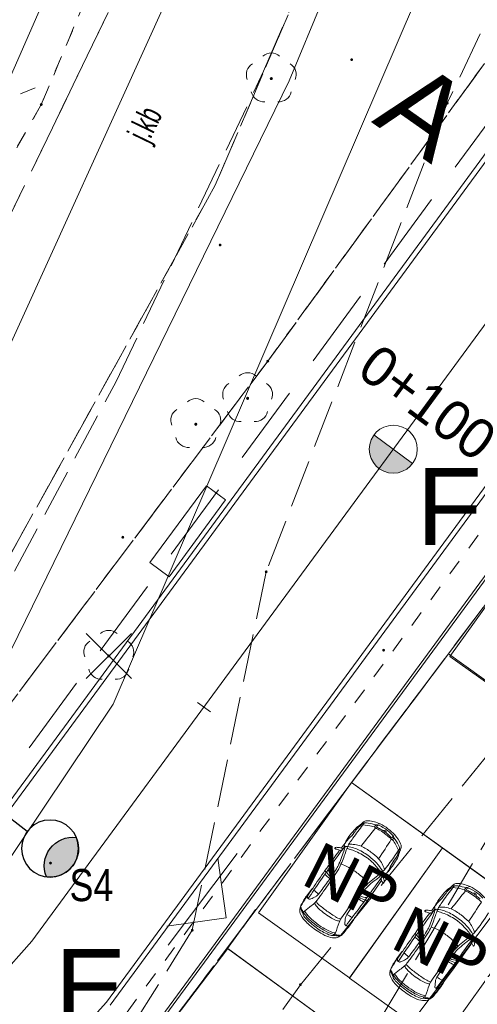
# Model space of a CAD drawing. Header units: metres. Extents: x 6541766 to 6542178, y 5894743 to 5895314.
# Tile 28 of 77: x 6541917 to 6541932, y 5895183 to 5895214. Entities that reach past the tile are written whole.
import ezdxf

# ---------------------------------------------------------------- set-up
doc = ezdxf.new("R2010")
doc.units = ezdxf.units.M
for name, pattern in [('0.5_0.5', [1, 0.5, -0.5]), ('1.0_0.5', [1.5, 1, -0.5]), ('1.5_0.5', [2, 1.5, -0.5]), ('DASHED', [0.75, 0.5, -0.25]), ('egkk-500', [2, 1.5, -0.5]), ('egug-500', [1, 0.5, -0.5])]:
    doc.linetypes.add(name, pattern=pattern)
for name, color, linetype in [('217-kontur klasyfikacyjny', 7, 'Continuous'), ('218-kontur użytku gruntowego', 7, 'Continuous'), ('219-działka ewidencyjna', 7, 'Continuous'), ('_dr_krawężnik wystający 15x30', 214, 'Continuous'), ('_rozbiórki', 1, 'Continuous'), ('C-DROGI-SYTUACJA-ETYKIETY', 7, 'Continuous'), ('jezdnia', 7, 'Continuous'), ('jezdnia-Atr17', 7, 'Continuous'), ('ogrodzenie trwałe', 7, 'Continuous'), ('przewód elektroenergetyczny podziemny', 7, 'Continuous'), ('przewód gazowy', 7, 'Continuous'), ('trawnik', 7, 'Continuous')]:
    doc.layers.add(name, color=color, linetype=linetype)
for name, color, linetype, lineweight in [('_dr opis', 7, 'Continuous', 25), ('_dr_obrzeże 8x30', 210, 'Continuous', 30), ('_dr_ścieki kd', 36, 'Continuous', 30), ('A-DODATKOWE', 7, 'Continuous', 5), ('A-OPIS', 4, 'Continuous', 20), ('A-OZNACZENIA', 7, 'Continuous', 15), ('A-PZT', 4, 'Continuous', 9), ('IE - Kable projektowane', 1, 'DASHED', 20), ('IE - podklad', 8, 'Continuous', 9), ('IE - rury ochronne', 5, 'Continuous', 9), ('IE - SŁUP', 1, 'Continuous', 30), ('IE - SŁUP 150W', 1, 'Continuous', 30)]:
    doc.layers.add(name, color=color, linetype=linetype, lineweight=lineweight)
doc.layers.add('A-ZIELŃ - PROJ -B', color=7, linetype='Continuous', lineweight=13, true_color=0x91c200)
doc.styles.add('ARIAL', font='arial.ttf')
doc.styles.add('MtXpl_Arial27', font='arial.ttf', dxfattribs={"height": 0.2})
doc.styles.add('MtXpl_Arial57', font='arial.ttf', dxfattribs={"height": 0.2})
doc.styles.add('MtXpl_Arial58', font='arial.ttf', dxfattribs={"height": 0.2})
doc.styles.add('MtXpl_Arial64', font='arial.ttf', dxfattribs={"height": 0.2})
doc.styles.add('MtXpl_Arial69', font='arial.ttf', dxfattribs={"height": 0.2})
doc.linetypes.add('902-500', pattern='A,3.75,0,[1,ksztalty.shx,S=0.5,R=0,X=0,Y=0],3.75', length=7.5)

# ---------------------------------------------------------------- blocks, each defined once
blk = doc.blocks.new('blok - sanitarne pzt chelmza ng')
at = {"layer": '_dr_ścieki kd', "linetype": '0.5_0.5', "lineweight": 9}
blk.add_line((6542419.067, 5895180.69), (6542445.412, 5895216.467), dxfattribs=at)
at = {"layer": '_rozbiórki', "lineweight": 9}
for p, q in [((6542419.563, 5895194.937), (6542420.977, 5895193.523)), ((6542420.977, 5895194.937), (6542419.563, 5895193.523))]:
    blk.add_line(p, q, dxfattribs=at)
at = {"layer": 'przewód elektroenergetyczny podziemny', "color": 1, "linetype": 'Continuous', "lineweight": 9}
for p, q in [((6542416.82, 5895211.5), (6542427.03, 5895234.57)), ((6542420.41, 5895192.72), (6542434.77, 5895226.14)), ((6542389.2, 5895146.27), (6542420.41, 5895192.72))]:
    blk.add_line(p, q, dxfattribs=at)
at = {"layer": 'przewód gazowy', "color": 52, "linetype": 'Continuous', "lineweight": 9}
blk.add_line((6542416.86, 5895203.24), (6542423.46, 5895217.78), dxfattribs=at)
blk = doc.blocks.new('blok - podklad szary rfqfqw')
at = {"linetype": 'ByBlock', "lineweight": 9}
blk.add_hatch(color=8, dxfattribs=at).paths.add_polyline_path([(6541928.558, 5895201.135, 0.414214), (6541928.719, 5895200.086, 0.414214), (6541929.767, 5895200.247)])
at = {"color": 8, "lineweight": 9}
for p, q in [((6541939.923, 5895215.343), (6541917.87, 5895185.315)), ((6541917.87, 5895185.315), (6541901.708, 5895167.359))]:
    blk.add_line(p, q, dxfattribs=at)
at = {"color": 8, "linetype": 'Continuous', "lineweight": 9}
blk.add_line((6541917.512, 5895211.79), (6541917.972, 5895211.983), dxfattribs=at)
at = {"color": 8, "linetype": 'ByBlock', "lineweight": 9}
for p, q in [((6541929.767, 5895200.247), (6541928.558, 5895201.135)), ((6541923.445, 5895192.483), (6541923.042, 5895192.779)), ((6541928.213, 5895188.957), (6541928.43, 5895188.926)), ((6541928.43, 5895188.926), (6541928.573, 5895188.89)), ((6541931.028, 5895186.995), (6541931.244, 5895186.963)), ((6541931.244, 5895186.963), (6541931.388, 5895186.927))]:
    blk.add_line(p, q, dxfattribs=at)
blk.add_circle((6541929.162, 5895200.691), 0.75, dxfattribs=at)
at = {"color": 8, "linetype": 'Continuous', "lineweight": 9}
for centre, start, end in [((6541925.35, 5895212.67), 49.272, 130.728), ((6541924.97, 5895212.394), 121.308, 202.548), ((6541925.73, 5895212.394), 337.452, 58.692), ((6541925.115, 5895211.946), 193.221, 274.871), ((6541925.585, 5895211.946), 265.129, 346.779), ((6541924.61, 5895202.68), 49.272, 130.728), ((6541924.23, 5895202.404), 121.308, 202.548), ((6541924.99, 5895202.404), 337.452, 58.692), ((6541922.99, 5895201.87), 49.272, 130.728), ((6541922.61, 5895201.594), 121.308, 202.548), ((6541923.37, 5895201.594), 337.452, 58.692), ((6541924.375, 5895201.956), 193.221, 274.871), ((6541924.845, 5895201.956), 265.129, 346.779), ((6541922.755, 5895201.146), 193.221, 274.871), ((6541923.225, 5895201.146), 265.129, 346.779), ((6541920.27, 5895194.63), 49.272, 130.728), ((6541919.89, 5895194.354), 121.308, 202.548), ((6541920.65, 5895194.354), 337.452, 58.692), ((6541920.035, 5895193.906), 193.221, 274.871), ((6541920.505, 5895193.906), 265.129, 346.779)]:
    blk.add_arc(centre, 0.4, start, end, dxfattribs=at)
at = {"color": 8, "linetype": 'ByBlock', "lineweight": 9}
for centre, radius, start, end in [((6541938.933, 5895180.623), 13.578, 142.1364, 144.3528), ((6541928.292, 5895188.57), 0.411, 119.9081, 131.0514), ((6541929.247, 5895187.624), 1.715, 130.3186, 135.425), ((6541928.728, 5895188.376), 0.835, 138.3678, 144.519), ((6541927.919, 5895189.232), 0.348, 298.8137, 309.5028), ((6541928.384, 5895188.651), 0.395, 117.7941, 135.0941), ((6541928.211, 5895188.839), 0.118, 88.842, 128.3006), ((6541927.234, 5895189.929), 1.325, 313.193, 316.1665), ((6541928.472, 5895188.703), 0.418, 117.8651, 132.4463), ((6541928.229, 5895188.957), 0.0527, 64.9374, 123.6119), ((6541928.492, 5895188.777), 0.331, 136.6022, 147.2258), ((6541928.277, 5895188.979), 0.0372, 93.5481, 134.4924), ((6541928.29, 5895188.601), 0.415, 77.8333, 92.0894), ((6541928.329, 5895188.96), 0.124, 89.3876, 115.1608), ((6541928.345, 5895188.278), 0.806, 62.8831, 91.0116), ((6541928.161, 5895187.481), 1.541, 72.5844, 81.9257), ((6541928.804, 5895188.762), 0.264, 135.9814, 151.1173), ((6541928.639, 5895188.922), 0.0338, 100.8259, 135.8492), ((6541928.647, 5895188.832), 0.124, 61.0521, 96.8218), ((6541928.739, 5895188.846), 0.113, 130.9944, 154.3477), ((6541928.694, 5895188.9), 0.0425, 72.0732, 133.262), ((6541928.398, 5895188.15), 0.849, 55.4943, 68.6532), ((6541928.797, 5895189.161), 0.186, 242.7824, 249.7674), ((6541928.736, 5895189.001), 0.0144, 258.054, 300.8235), ((6541928.747, 5895188.981), 0.00831, 63.1718, 114.7213), ((6541927.998, 5895187.525), 1.646, 42.5612, 62.7938), ((6541929.925, 5895187.041), 2.647, 135.9816, 146.952), ((6541926.778, 5895189.598), 1.464, 312.8019, 322.7354), ((6541924.135, 5895191.49), 4.714, 323.8874, 326.1038), ((6542213.348, 5894962.176), 363.952, 141.47674, 141.59101), ((6541928.581, 5895188.886), 0.0088, 155.8444, 237.097), ((6541928.841, 5895189.237), 0.446, 233.5991, 238.4586), ((6541925.057, 5895182.358), 7.407, 60.1615, 61.3505), ((6541928.647, 5895188.891), 0.0108, 157.5747, 246.8018), ((6541929.115, 5895189.758), 0.996, 241.6842, 245.1664), ((6541928.406, 5895188.19), 0.724, 54.9751, 66.349), ((6541927.729, 5895187.097), 1.966, 45.7503, 58.9825), ((6541928.845, 5895188.82), 0.0435, 238.119, 288.635), ((6541928.877, 5895188.718), 0.0632, 50.6119, 106.4846), ((6541928.89, 5895188.76), 0.02, 83.3652, 157.0964), ((6541928.903, 5895188.764), 0.0319, 172.6381, 215.0963), ((6541928.919, 5895188.774), 0.0514, 214.7228, 270.8567), ((6541928.036, 5895187.553), 1.546, 43.9571, 56.9682), ((6541928.89, 5895188.727), 0.048, 10.6052, 56.2407), ((6541928.92, 5895188.74), 0.0164, 270.8398, 10.8309), ((6541928.769, 5895188.7), 0.172, 4.773, 12.0486), ((6541928.971, 5895188.715), 0.0303, 181.6831, 228.1178), ((6541928.396, 5895187.954), 0.924, 44.3266, 53.1057), ((6541929.106, 5895188.608), 0.0473, 324.0072, 23.2406), ((6541929.065, 5895188.541), 0.119, 8.9431, 45.4737), ((6541928.506, 5895187.986), 0.96, 22.8174, 42.7972), ((6541932.405, 5895184.723), 5.997, 141.7745, 144.1975), ((6541927.56, 5895188.278), 0.0912, 7.2377, 45.1792), ((6541927.935, 5895188.307), 0.289, 142.0881, 164.3172), ((6541928.232, 5895188.041), 0.666, 133.6215, 143.9412), ((6541928.408, 5895187.999), 0.725, 148.0666, 157.5048), ((6541927.802, 5895186.626), 1.721, 84.8565, 90.9939), ((6541932.46, 5895185.292), 5.597, 144.5769, 146.4868), ((6541927.875, 5895187.601), 0.743, 67.7311, 83.6671), ((6541878.488, 5895220.955), 60.122, 326.63997, 327.33455), ((6541929.593, 5895189.113), 0.742, 223.7776, 229.3512), ((6541929.158, 5895188.563), 0.0812, 224.8753, 247.072), ((6541929.115, 5895188.557), 0.00955, 230.9943, 320.6399), ((6541928.986, 5895188.674), 0.184, 318.1155, 329.1809), ((6541929.132, 5895188.501), 0.0134, 248.4793, 333.0163), ((6541928.057, 5895187.646), 1.369, 22.1141, 37.9401), ((6541933.988, 5895185.092), 5.92, 144.2967, 144.9222), ((6541929.167, 5895188.556), 0.0162, 326.0264, 12.6783), ((6541928.053, 5895187.705), 1.412, 25.6847, 36.8524), ((6541929.067, 5895188.158), 0.304, 15.0566, 31.6028), ((6541929.21, 5895188.272), 0.2, 343.5537, 25.5022), ((6541946.764, 5895173.723), 24.084, 143.1734, 145.0354), ((6541973.476, 5895154.609), 56.868, 143.8279, 144.688), ((6541927.378, 5895188.211), 0.0425, 145.5434, 174.7872), ((6541927.341, 5895188.213), 0.00586, 164.7324, 258.8663), ((6541927.77, 5895189.48), 1.343, 251.3648, 252.6388), ((6541927.375, 5895188.212), 0.0396, 108.5071, 144.2294), ((6541927.39, 5895188.13), 0.122, 81.9082, 102.8927), ((6541926.903, 5895186.605), 1.66, 69.4391, 73.7045), ((6541927.401, 5895187.84), 0.411, 79.3998, 89.1213), ((6541923.442, 5895189.458), 4.378, 336.7681, 343.2174), ((6541927.389, 5895187.654), 0.597, 75.2211, 81.5993), ((6541927.503, 5895188.184), 0.0304, 235.7462, 313.3106), ((6541927.538, 5895188.137), 0.0286, 72.6787, 119.8555), ((6541927.524, 5895188.162), 0.0711, 50.5586, 75.4413), ((6541927.549, 5895188.193), 0.0281, 265.6326, 317.9046), ((6541927.547, 5895188.195), 0.0312, 317.6097, 45.1782), ((6541929.061, 5895187.222), 1.769, 142.8915, 147.1095), ((6541932.845, 5895186.201), 5.511, 159.5356, 161.6852), ((6541927.351, 5895188.292), 0.299, 340.824, 359.504), ((6541927.724, 5895188.159), 0.124, 98.2625, 128.1216), ((6541930.016, 5895187.313), 2.473, 157.0752, 160.7612), ((6541927.712, 5895188.209), 0.0718, 68.3038, 94.561), ((6541927.893, 5895188.575), 0.394, 243.415, 253.5176), ((6541927.586, 5895187.142), 1.144, 63.3416, 82.3301), ((6541923.319, 5895174.094), 14.792, 71.7949, 72.4417), ((6541927.28, 5895186.476), 1.795, 53.7439, 68.4093), ((6541926.948, 5895185.989), 2.462, 51.9653, 62.1071), ((6541927.522, 5895186.895), 1.532, 52.0544, 65.5476), ((6541927.441, 5895186.683), 1.749, 43.8106, 54.2161), ((6541922.345, 5895192.685), 8.317, 321.8662, 327.0563), ((6541926.362, 5895190.086), 3.606, 322.6997, 325.1346), ((6541925.723, 5895189.59), 3.904, 335.082, 337.2296), ((6541929.098, 5895188.041), 0.231, 327.3373, 352.0917), ((6541929.094, 5895188.182), 0.276, 325.253, 357.1682), ((6541929.201, 5895188.123), 0.13, 340.0721, 17.4278), ((6541925.478, 5895190.613), 4.562, 327.4968, 328.2759), ((6541929.587, 5895187.959), 0.265, 157.5103, 169.0816), ((6541929.335, 5895188.228), 0.0269, 328.5386, 18.4885), ((6541929.314, 5895188.178), 0.0565, 349.6428, 39.4935), ((6541929.814, 5895187.947), 0.482, 153.2909, 159.3899), ((6541929.027, 5895188.322), 0.389, 335.9834, 344.0436), ((6541926.304, 5895188.24), 1.268, 328.6841, 336.3133), ((6541926.401, 5895188.18), 1.216, 327.8362, 337.8511), ((6541923.553, 5895189.44), 4.33, 336.6155, 339.6317), ((6541927.26, 5895186.709), 1.047, 60.8709, 75.162), ((6541927.372, 5895186.611), 1.632, 41.9991, 53.5481), ((6541927.323, 5895186.521), 1.812, 40.8781, 50.933), ((6541926.837, 5895186.108), 2.366, 34.6604, 42.3984), ((6541926.669, 5895186.225), 2.508, 30.4027, 36.2307), ((6541927.993, 5895187.296), 0.93, 15.8143, 40.1111), ((6541943.539, 5895180.141), 16.298, 152.383, 153.252), ((6541926.024, 5895189.823), 3.784, 322.5414, 329.744), ((6541930.36, 5895187.023), 1.431, 142.1557, 151.9497), ((6541953.833, 5895168.6), 32.813, 144.7773, 145.9543), ((6541923.061, 5895190.159), 4.822, 324.7715, 326.2664), ((6541928.643, 5895189.142), 2.371, 226.906, 231.9561), ((6541927.2, 5895187.653), 0.215, 216.4669, 233.1654), ((6541928.425, 5895188.489), 1.688, 216.656, 224.0159), ((6541927.505, 5895187.666), 0.397, 196.1566, 229.2969), ((6541916.634, 5895194.424), 12.746, 326.3685, 327.5289), ((6541921.333, 5895191.387), 7.215, 325.2873, 327.7032), ((6541926.239, 5895184.969), 3.064, 53.4613, 60.0411), ((6541927.107, 5895186.176), 1.578, 36.8029, 52.6951), ((6541934.248, 5895180.249), 9.042, 127.1786, 130.5378), ((6541929.607, 5895186.231), 1.404, 123.1053, 128.8931), ((6541928.38, 5895187.996), 0.676, 306.6272, 318.5863), ((6541925.9, 5895189.557), 3.662, 322.1782, 324.2356), ((6541928.759, 5895187.443), 0.0895, 335.9925, 34.6225), ((6541928.872, 5895187.364), 0.0526, 89.8089, 125.7679), ((6541489.748, 5895489.233), 532.897, 325.48645, 325.50758), ((6541928.882, 5895187.315), 0.102, 63.1265, 96.011), ((6541929.039, 5895187.392), 0.0996, 122.8751, 140.5901), ((6541928.853, 5895187.641), 0.211, 308.57, 325.5609), ((6541993.699, 5895141.185), 81.133, 145.2958, 145.6918), ((6541916.763, 5895194.496), 12.675, 322.5671, 324.7183), ((6541917, 5895194.071), 12.307, 323.4789, 326.502), ((6541909.235, 5895200.183), 22.107, 323.9554, 324.4049), ((6541937.726, 5895179.853), 12.894, 144.3672, 144.6348), ((6541894.688, 5895211.078), 41.629, 323.2311, 325.0181), ((6541929.562, 5895185.843), 1.747, 132.9801, 141.7556), ((6542156.434, 5895023.439), 280.49, 144.25288, 144.44442), ((6541929.859, 5895185.491), 2.146, 125.4419, 132.2665), ((6541926.811, 5895189.722), 3.069, 305.9992, 308.6077), ((6541928.812, 5895187.29), 0.028, 103.8517, 199), ((6541928.807, 5895187.246), 0.0227, 155.6805, 194.9375), ((6541928.692, 5895187.248), 0.099, 12.0203, 19.4906), ((6541928.11, 5895186.964), 0.73, 19.8844, 22.3084), ((6541928.766, 5895187.266), 0.0223, 332.294, 6.7955), ((6541927.113, 5895186.087), 2.024, 31.3022, 33.7524), ((6541928.816, 5895187.294), 0.0261, 64.8381, 115.8236), ((6541928.8, 5895187.268), 0.0571, 26.6144, 60.8924), ((6541928.883, 5895187.163), 0.0473, 211.1122, 225.7083), ((6541928.855, 5895187.133), 0.00607, 221.3395, 290.3346), ((6541928.149, 5895186.965), 0.775, 19.0916, 25.0804), ((6541928.843, 5895187.163), 0.0381, 291.9655, 338.9367), ((6541928.795, 5895187.188), 0.0916, 335.338, 19.6229), ((6541931.286, 5895186.741), 0.418, 117.8651, 132.4463), ((6541931.143, 5895186.998), 0.124, 89.3876, 115.1608), ((6541931.159, 5895186.316), 0.806, 62.8831, 91.0116), ((6541930.072, 5895184.25), 4.371, 144.6176, 150.0222), ((6541927.991, 5895185.759), 1.819, 139.6758, 146.2611), ((6541926.711, 5895186.648), 0.242, 146.6866, 163.3957), ((6541936.83, 5895179.97), 12.297, 145.6129, 147.1048), ((6541929.45, 5895184.816), 3.537, 142.4815, 146.2621), ((6541926.758, 5895186.8), 0.206, 123.803, 138.6067), ((6541927.477, 5895187.706), 1.121, 224.8655, 234.6269), ((6541926.629, 5895186.927), 0.24, 295.3942, 325.8363), ((6541937.858, 5895179.114), 12.429, 141.0675, 146.3247), ((6541930.296, 5895185.111), 2.715, 139.8388, 145.4985), ((6541929.437, 5895185.961), 1.514, 132.4256, 143.4498), ((6541932.74, 5895185.079), 2.647, 135.9816, 146.952), ((6541941.747, 5895178.661), 13.578, 142.1364, 144.3528), ((6541926.949, 5895189.528), 4.714, 323.8874, 326.1038), ((6541931.106, 5895186.608), 0.411, 119.9081, 131.0514), ((6541932.061, 5895185.662), 1.715, 130.3186, 135.425), ((6541931.542, 5895186.414), 0.835, 138.3678, 144.519), ((6541930.734, 5895187.269), 0.348, 298.8137, 309.5028), ((6541931.198, 5895186.689), 0.395, 117.7941, 135.0941), ((6541931.025, 5895186.876), 0.118, 88.842, 128.3006), ((6541930.048, 5895187.967), 1.325, 313.193, 316.1665), ((6542216.162, 5894960.214), 363.952, 141.47674, 141.59101), ((6541931.043, 5895186.995), 0.0527, 64.9374, 123.6119), ((6541931.306, 5895186.815), 0.331, 136.6022, 147.2258), ((6541931.092, 5895187.016), 0.0372, 93.5481, 134.4924), ((6541931.104, 5895186.639), 0.415, 77.8333, 92.0894), ((6541930.976, 5895185.519), 1.541, 72.5844, 81.9257), ((6541931.396, 5895186.924), 0.0088, 155.8444, 237.097), ((6541931.619, 5895186.8), 0.264, 135.9814, 151.1173), ((6541931.656, 5895187.275), 0.446, 233.5991, 238.4586), ((6541927.871, 5895180.395), 7.407, 60.1615, 61.3505), ((6541931.453, 5895186.96), 0.0338, 100.8259, 135.8492), ((6541931.462, 5895186.87), 0.124, 61.0521, 96.8218), ((6541931.462, 5895186.928), 0.0108, 157.5747, 246.8018), ((6541931.553, 5895186.884), 0.113, 130.9944, 154.3477), ((6541931.93, 5895187.795), 0.996, 241.6842, 245.1664), ((6541931.508, 5895186.938), 0.0425, 72.0732, 133.262), ((6541931.221, 5895186.228), 0.724, 54.9751, 66.349), ((6541931.213, 5895186.188), 0.849, 55.4943, 68.6532), ((6541931.611, 5895187.199), 0.186, 242.7824, 249.7674), ((6541931.55, 5895187.039), 0.0144, 258.054, 300.8235), ((6541930.543, 5895185.135), 1.966, 45.7503, 58.9825), ((6541931.561, 5895187.019), 0.00831, 63.1718, 114.7213), ((6541930.812, 5895185.563), 1.646, 42.5612, 62.7938), ((6541931.66, 5895186.858), 0.0435, 238.119, 288.635), ((6541931.692, 5895186.756), 0.0632, 50.6119, 106.4846), ((6541931.704, 5895186.798), 0.02, 83.3652, 157.0964), ((6541931.718, 5895186.801), 0.0319, 172.6381, 215.0963), ((6541931.734, 5895186.812), 0.0514, 214.7228, 270.8567), ((6541930.851, 5895185.591), 1.546, 43.9571, 56.9682), ((6541931.705, 5895186.765), 0.048, 10.6052, 56.2407), ((6541931.734, 5895186.777), 0.0164, 270.8398, 10.8309), ((6541931.584, 5895186.738), 0.172, 4.773, 12.0486), ((6541928.581, 5895185.245), 2.597, 144.075, 152.5336), ((6541926.545, 5895186.703), 0.0683, 168.5225, 233.5761), ((6541926.58, 5895186.729), 0.11, 227.1296, 242.6341), ((6541926.543, 5895186.653), 0.0255, 237.9664, 279.1216), ((6541926.481, 5895186.901), 0.281, 283.5657, 291.8797), ((6541924.693, 5895188.883), 3.11, 306.7936, 310.2152), ((6541926.049, 5895187.961), 1.426, 292.0963, 298.6139), ((6541926.306, 5895186.938), 0.583, 312.565, 319.1074), ((6541927.196, 5895186.744), 0.548, 205.4757, 218.6323), ((6541933.106, 5895181.661), 8.025, 141.7428, 142.4032), ((6541926.335, 5895186.147), 0.581, 38.7674, 44.8015), ((6541927.384, 5895187.033), 0.792, 221.243, 233.7315), ((6541925.236, 5895187.872), 2.001, 321.5921, 325.768), ((6541938.564, 5895178.856), 13.081, 143.4301, 146.0683), ((6541911.835, 5895198.575), 20.345, 322.0465, 323.7401), ((6541928.809, 5895187.712), 1.301, 234.7721, 244.088), ((6541928.454, 5895187.332), 0.738, 240.3134, 257.2782), ((6541928.326, 5895187.106), 0.424, 241.005, 272.0528), ((6541928.422, 5895186.79), 0.221, 233.4189, 249.9617), ((6541935.22, 5895182.76), 5.997, 141.7745, 144.1975), ((6541930.75, 5895186.344), 0.289, 142.0881, 164.3172), ((6541931.047, 5895186.079), 0.666, 133.6215, 143.9412), ((6541929.592, 5895187.636), 1.464, 312.8019, 322.7354), ((6541935.274, 5895183.33), 5.597, 144.5769, 146.4868), ((6541881.302, 5895218.993), 60.122, 326.63997, 327.33455), ((6541931.786, 5895186.753), 0.0303, 181.6831, 228.1178), ((6541931.211, 5895185.992), 0.924, 44.3266, 53.1057), ((6541926.504, 5895186.277), 0.265, 171.0573, 211.3534), ((6541926.926, 5895186.127), 0.71, 154.3633, 164.3428), ((6541926.675, 5895186.283), 0.429, 158.0762, 171.2191), ((6541927.192, 5895186.673), 0.981, 197.9618, 209.9941), ((6541926.251, 5895186.342), 0.0345, 37.1665, 73.964), ((6541926.136, 5895186.26), 0.176, 25.037, 35.9371), ((6541927.084, 5895186.665), 0.855, 202.7913, 211.5538), ((6541926.432, 5895186.17), 0.0908, 145.3909, 199.0658), ((6541927.545, 5895187.008), 1.428, 213.5818, 233.0259), ((6541926.782, 5895185.901), 0.532, 136.2913, 142.9019), ((6541926.886, 5895186.508), 0.551, 206.3992, 220.4587), ((6541926.681, 5895185.979), 0.405, 124.3645, 134.4298), ((6541876.325, 5895251.654), 82.353, 307.49455, 307.58533), ((6541927.731, 5895187.259), 1.289, 221.6396, 234.4787), ((6541930.324, 5895190.711), 5.501, 231.7042, 235.3516), ((6541928.579, 5895188.268), 2.605, 232.2084, 237.7048), ((6541928.183, 5895187.539), 1.674, 233.8948, 240.2528), ((6541927.953, 5895186.001), 0.288, 147.1947, 168.3883), ((6541929.43, 5895188.974), 3.3, 238.5997, 241.9329), ((6540217.674, 5896450.914), 2127.191, 323.50822, 323.518327), ((6541949.579, 5895171.761), 24.084, 143.1734, 145.0354), ((6541976.291, 5895152.647), 56.868, 143.8279, 144.688), ((6541930.193, 5895186.249), 0.0425, 145.5434, 174.7872), ((6541930.156, 5895186.251), 0.00586, 164.7324, 258.8663), ((6541930.584, 5895187.518), 1.343, 251.3648, 252.6388), ((6541930.19, 5895186.25), 0.0396, 108.5071, 144.2294), ((6541930.204, 5895186.168), 0.122, 81.9082, 102.8927), ((6541929.717, 5895184.642), 1.66, 69.4391, 73.7045), ((6541930.215, 5895185.878), 0.411, 79.3998, 89.1213), ((6541926.257, 5895187.495), 4.378, 336.7681, 343.2174), ((6541930.204, 5895185.692), 0.597, 75.2211, 81.5993), ((6541930.318, 5895186.222), 0.0304, 235.7462, 313.3106), ((6541930.353, 5895186.175), 0.0286, 72.6787, 119.8555), ((6541930.338, 5895186.2), 0.0711, 50.5586, 75.4413), ((6541930.363, 5895186.23), 0.0281, 265.6326, 317.9046), ((6541930.361, 5895186.233), 0.0312, 317.6097, 45.1782), ((6541931.875, 5895185.26), 1.769, 142.8915, 147.1095), ((6541935.66, 5895184.239), 5.511, 159.5356, 161.6852), ((6541930.374, 5895186.316), 0.0912, 7.2377, 45.1792), ((6541930.165, 5895186.33), 0.299, 340.824, 359.504), ((6541930.539, 5895186.196), 0.124, 98.2625, 128.1216), ((6541932.831, 5895185.351), 2.473, 157.0752, 160.7612), ((6541930.527, 5895186.247), 0.0718, 68.3038, 94.561), ((6541930.708, 5895186.613), 0.394, 243.415, 253.5176), ((6541931.223, 5895186.037), 0.725, 148.0666, 157.5048), ((6541930.401, 5895185.18), 1.144, 63.3416, 82.3301), ((6541930.617, 5895184.663), 1.721, 84.8565, 90.9939), ((6541926.134, 5895172.132), 14.792, 71.7949, 72.4417), ((6541930.094, 5895184.514), 1.795, 53.7439, 68.4093), ((6541930.689, 5895185.639), 0.743, 67.7311, 83.6671), ((6541929.762, 5895184.027), 2.462, 51.9653, 62.1071), ((6541930.337, 5895184.932), 1.532, 52.0544, 65.5476), ((6541925.16, 5895190.723), 8.317, 321.8662, 327.0563), ((6541926.981, 5895186.475), 0.779, 205.4948, 227.7389), ((6541926.828, 5895186.395), 0.545, 207.8733, 225.4647), ((6541928.25, 5895187.818), 2.556, 225.112, 235.5681), ((6541928.174, 5895187.74), 2.519, 227.0058, 237.8941), ((6541927.534, 5895187.026), 1.38, 219.3518, 233.3278), ((6541928.287, 5895187.929), 2.61, 232.1632, 240.7285), ((6541928.647, 5895188.413), 3.158, 232.163, 237.9144), ((6541927.663, 5895186.792), 0.868, 236.7067, 249.3639), ((6541927.985, 5895187.167), 1.253, 239.6949, 247.9597), ((6541918.512, 5895188.863), 9.433, 339.6127, 341.703), ((6541927.523, 5895186.354), 0.409, 246.1087, 264.6137), ((6541928.012, 5895185.718), 0.575, 149.9694, 161.387), ((6541922.07, 5895190.159), 7.174, 319.8401, 323.1676), ((6541929.854, 5895185.715), 2.21, 171.0455, 176.4961), ((6541927.684, 5895185.851), 0.036, 181.6738, 215.495), ((6541962.947, 5895159.82), 43.801, 143.1924, 143.6144), ((6541925.254, 5895187.704), 3.171, 321.9016, 326.6191), ((6541927.52, 5895186.106), 0.383, 306.9369, 319.6958), ((6541927.595, 5895186.18), 0.378, 324.3338, 337.9528), ((6541926.368, 5895187.478), 4.33, 336.6155, 339.6317), ((6541930.186, 5895184.649), 1.632, 41.9991, 53.5481), ((6541930.256, 5895184.721), 1.749, 43.8106, 54.2161), ((6541930.137, 5895184.559), 1.812, 40.8781, 50.933), ((6541930.807, 5895185.333), 0.93, 15.8143, 40.1111), ((6541927.741, 5895187.024), 1.614, 234.5347, 250.4527), ((6541927.686, 5895186.886), 1.536, 236.3974, 247.0313), ((6541927.697, 5895186.867), 1.344, 237.2156, 248.4791), ((6541927.571, 5895186.603), 1.104, 239.5032, 256.8423), ((6541927.431, 5895186.157), 0.585, 247.2207, 262.4226), ((6541927.217, 5895185.635), 0.149, 290.8856, 336.9005), ((6541925.375, 5895187.536), 2.973, 317.3835, 323.017), ((6541927.766, 5895185.923), 0.144, 219.9201, 236.2506), ((6541927.721, 5895185.857), 0.0643, 236.6317, 297.2253), ((6541956.647, 5895166.638), 32.813, 144.7773, 145.9543), ((6541930.014, 5895185.69), 0.215, 216.4669, 233.1654), ((6541930.32, 5895185.704), 0.397, 196.1566, 229.2969), ((6541919.449, 5895192.462), 12.746, 326.3685, 327.5289), ((6541924.147, 5895189.425), 7.215, 325.2873, 327.7032), ((6541929.119, 5895186.278), 1.268, 328.6841, 336.3133), ((6541929.216, 5895186.218), 1.216, 327.8362, 337.8511), ((6541930.074, 5895184.747), 1.047, 60.8709, 75.162), ((6541929.054, 5895183.007), 3.064, 53.4613, 60.0411), ((6541929.652, 5895184.146), 2.366, 34.6604, 42.3984), ((6541929.484, 5895184.262), 2.508, 30.4027, 36.2307), ((6541931.195, 5895186.034), 0.676, 306.6272, 318.5863), ((6541927.343, 5895186.136), 0.712, 248.8944, 268.7303), ((6541927.247, 5895185.611), 0.117, 247.0384, 281.3874), ((6541927.511, 5895187.318), 1.833, 262.6982, 269.6677), ((6541927.609, 5895186.944), 1.445, 258.4625, 264.4189), ((6541927.346, 5895185.647), 0.224, 265.0177, 313.4582), ((6541927.464, 5895185.451), 0.0545, 52.9421, 85.6891), ((6541927.472, 5895185.463), 0.0406, 37.9159, 51.1103), ((6541927.459, 5895185.62), 0.142, 286.854, 316.7537), ((6541927.317, 5895185.67), 0.26, 314.714, 320.3371), ((6541927.575, 5895185.452), 0.0772, 119.3055, 138.2848), ((6541927.509, 5895185.57), 0.0583, 299.5261, 319.1609), ((6541996.514, 5895139.223), 81.133, 145.2958, 145.6918), ((6541919.815, 5895192.109), 12.307, 323.4789, 326.502), ((6541925.875, 5895188.197), 4.822, 324.7715, 326.2664), ((6541931.457, 5895187.179), 2.371, 226.906, 231.9561), ((6541931.24, 5895186.527), 1.688, 216.656, 224.0159), ((6541912.05, 5895198.221), 22.107, 323.9554, 324.4049), ((6541940.541, 5895177.891), 12.894, 144.3672, 144.6348), ((6541897.503, 5895209.116), 41.629, 323.2311, 325.0181), ((6541929.922, 5895184.213), 1.578, 36.8029, 52.6951), ((6542159.248, 5895021.477), 280.49, 144.25288, 144.44442), ((6541937.062, 5895178.287), 9.042, 127.1786, 130.5378), ((6541932.674, 5895183.528), 2.146, 125.4419, 132.2665), ((6541929.625, 5895187.76), 3.069, 305.9992, 308.6077), ((6541932.422, 5895184.269), 1.404, 123.1053, 128.8931), ((6541931.626, 5895185.328), 0.028, 103.8517, 199), ((6541931.621, 5895185.284), 0.0227, 155.6805, 194.9375), ((6541931.506, 5895185.286), 0.099, 12.0203, 19.4906), ((6541930.924, 5895185.001), 0.73, 19.8844, 22.3084), ((6541931.581, 5895185.304), 0.0223, 332.294, 6.7955), ((6541928.715, 5895187.594), 3.662, 322.1782, 324.2356), ((6541929.928, 5895184.125), 2.024, 31.3022, 33.7524), ((6541931.631, 5895185.332), 0.0261, 64.8381, 115.8236), ((6541931.614, 5895185.306), 0.0571, 26.6144, 60.8924), ((6541931.574, 5895185.481), 0.0895, 335.9925, 34.6225), ((6541931.686, 5895185.402), 0.0526, 89.8089, 125.7679), ((6541492.562, 5895487.271), 532.897, 325.48645, 325.50758), ((6541930.964, 5895185.003), 0.775, 19.0916, 25.0804), ((6541931.697, 5895185.353), 0.102, 63.1265, 96.011), ((6541931.609, 5895185.225), 0.0916, 335.338, 19.6229), ((6541931.854, 5895185.43), 0.0996, 122.8751, 140.5901), ((6541930.806, 5895183.796), 1.819, 139.6758, 146.2611), ((6541939.645, 5895178.008), 12.297, 145.6129, 147.1048), ((6541932.264, 5895182.854), 3.537, 142.4815, 146.2621), ((6541929.573, 5895184.837), 0.206, 123.803, 138.6067), ((6541930.291, 5895185.744), 1.121, 224.8655, 234.6269), ((6541919.578, 5895192.534), 12.675, 322.5671, 324.7183), ((6541940.673, 5895177.152), 12.429, 141.0675, 146.3247), ((6541932.376, 5895183.881), 1.747, 132.9801, 141.7556), ((6541932.252, 5895183.999), 1.514, 132.4256, 143.4498), ((6541931.698, 5895185.201), 0.0473, 211.1122, 225.7083), ((6541931.669, 5895185.171), 0.00607, 221.3395, 290.3346), ((6541931.657, 5895185.201), 0.0381, 291.9655, 338.9367), ((6541931.396, 5895183.283), 2.597, 144.075, 152.5336), ((6541932.886, 5895182.288), 4.371, 144.6176, 150.0222), ((6541929.36, 5895184.741), 0.0683, 168.5225, 233.5761), ((6541929.525, 5895184.686), 0.242, 146.6866, 163.3957), ((6541929.394, 5895184.767), 0.11, 227.1296, 242.6341), ((6541929.357, 5895184.691), 0.0255, 237.9664, 279.1216), ((6541929.295, 5895184.938), 0.281, 283.5657, 291.8797), ((6541928.864, 5895185.999), 1.426, 292.0963, 298.6139), ((6541929.443, 5895184.965), 0.24, 295.3942, 325.8363), ((6541935.92, 5895179.698), 8.025, 141.7428, 142.4032), ((6541928.051, 5895185.91), 2.001, 321.5921, 325.768), ((6541941.379, 5895176.893), 13.081, 143.4301, 146.0683), ((6541933.111, 5895183.149), 2.715, 139.8388, 145.4985), ((6541931.623, 5895185.749), 1.301, 234.7721, 244.088), ((6541931.268, 5895185.37), 0.738, 240.3134, 257.2782), ((6541931.14, 5895185.144), 0.424, 241.005, 272.0528), ((6541931.237, 5895184.827), 0.221, 233.4189, 249.9617), ((6541929.318, 5895184.315), 0.265, 171.0573, 211.3534), ((6541929.74, 5895184.165), 0.71, 154.3633, 164.3428), ((6541929.489, 5895184.321), 0.429, 158.0762, 171.2191), ((6541930.006, 5895184.711), 0.981, 197.9618, 209.9941), ((6541929.066, 5895184.38), 0.0345, 37.1665, 73.964), ((6541928.95, 5895184.297), 0.176, 25.037, 35.9371), ((6541929.898, 5895184.703), 0.855, 202.7913, 211.5538), ((6541929.495, 5895184.017), 0.405, 124.3645, 134.4298), ((6541879.14, 5895249.691), 82.353, 307.49455, 307.58533), ((6541927.508, 5895186.921), 3.11, 306.7936, 310.2152), ((6541929.121, 5895184.976), 0.583, 312.565, 319.1074), ((6541930.011, 5895184.782), 0.548, 205.4757, 218.6323), ((6541929.15, 5895184.185), 0.581, 38.7674, 44.8015), ((6541930.546, 5895185.297), 1.289, 221.6396, 234.4787), ((6541930.199, 5895185.071), 0.792, 221.243, 233.7315), ((6541933.139, 5895188.749), 5.501, 231.7042, 235.3516), ((6541914.65, 5895196.613), 20.345, 322.0465, 323.7401), ((6541929.795, 5895184.512), 0.779, 205.4948, 227.7389), ((6541929.247, 5895184.208), 0.0908, 145.3909, 199.0658), ((6541929.643, 5895184.433), 0.545, 207.8733, 225.4647), ((6541930.36, 5895185.046), 1.428, 213.5818, 233.0259), ((6541929.597, 5895183.939), 0.532, 136.2913, 142.9019), ((6541929.701, 5895184.546), 0.551, 206.3992, 220.4587), ((6541931.065, 5895185.856), 2.556, 225.112, 235.5681), ((6541930.348, 5895185.064), 1.38, 219.3518, 233.3278), ((6541931.393, 5895186.306), 2.605, 232.2084, 237.7048), ((6541930.478, 5895184.83), 0.868, 236.7067, 249.3639), ((6541930.998, 5895185.576), 1.674, 233.8948, 240.2528), ((6541930.799, 5895185.205), 1.253, 239.6949, 247.9597), ((6541930.338, 5895184.391), 0.409, 246.1087, 264.6137), ((6541930.827, 5895183.756), 0.575, 149.9694, 161.387), ((6541932.669, 5895183.753), 2.21, 171.0455, 176.4961), ((6541930.768, 5895184.039), 0.288, 147.1947, 168.3883), ((6541965.762, 5895157.857), 43.801, 143.1924, 143.6144), ((6541932.245, 5895187.012), 3.3, 238.5997, 241.9329), ((6540220.488, 5896448.952), 2127.191, 323.50822, 323.518327), ((6541930.409, 5895184.218), 0.378, 324.3338, 337.9528), ((6541930.989, 5895185.778), 2.519, 227.0058, 237.8941), ((6541931.102, 5895185.966), 2.61, 232.1632, 240.7285), ((6541931.461, 5895186.451), 3.158, 232.163, 237.9144), ((6541930.556, 5895185.062), 1.614, 234.5347, 250.4527), ((6541930.512, 5895184.905), 1.344, 237.2156, 248.4791), ((6541921.326, 5895186.9), 9.433, 339.6127, 341.703), ((6541924.885, 5895188.197), 7.174, 319.8401, 323.1676), ((6541928.19, 5895185.574), 2.973, 317.3835, 323.017), ((6541930.499, 5895183.889), 0.036, 181.6738, 215.495), ((6541930.58, 5895183.961), 0.144, 219.9201, 236.2506), ((6541930.535, 5895183.895), 0.0643, 236.6317, 297.2253), ((6541928.069, 5895185.742), 3.171, 321.9016, 326.6191), ((6541930.334, 5895184.144), 0.383, 306.9369, 319.6958), ((6541930.5, 5895184.923), 1.536, 236.3974, 247.0313), ((6541930.386, 5895184.641), 1.104, 239.5032, 256.8423), ((6541930.157, 5895184.174), 0.712, 248.8944, 268.7303), ((6541930.061, 5895183.649), 0.117, 247.0384, 281.3874), ((6541930.245, 5895184.195), 0.585, 247.2207, 262.4226), ((6541930.031, 5895183.673), 0.149, 290.8856, 336.9005), ((6541930.326, 5895185.356), 1.833, 262.6982, 269.6677), ((6541930.423, 5895184.981), 1.445, 258.4625, 264.4189), ((6541930.161, 5895183.685), 0.224, 265.0177, 313.4582), ((6541930.279, 5895183.489), 0.0545, 52.9421, 85.6891), ((6541930.286, 5895183.501), 0.0406, 37.9159, 51.1103), ((6541930.274, 5895183.658), 0.142, 286.854, 316.7537), ((6541930.132, 5895183.707), 0.26, 314.714, 320.3371), ((6541930.39, 5895183.49), 0.0772, 119.3055, 138.2848), ((6541930.323, 5895183.608), 0.0583, 299.5261, 319.1609)]:
    blk.add_arc(centre, radius, start, end, dxfattribs=at)
at = {"color": 8, "linetype": 'Continuous', "lineweight": 9, "extrusion": (0, 0, -1)}
for points in [[(-6541927.828, 5895212.828), (-6541927.828, 5895212.892), (-6541927.815, 5895212.86)], [(-6541927.828, 5895212.892), (-6541927.86, 5895212.815), (-6541927.86, 5895212.905)], [(-6541927.828, 5895212.892), (-6541927.828, 5895212.828), (-6541927.86, 5895212.815)], [(-6541927.86, 5895212.905), (-6541927.86, 5895212.815), (-6541927.892, 5895212.828)], [(-6541927.86, 5895212.905), (-6541927.892, 5895212.828), (-6541927.892, 5895212.892)], [(-6541927.892, 5895212.892), (-6541927.892, 5895212.828), (-6541927.905, 5895212.86)], [(-6541925.315, 5895212.305), (-6541925.35, 5895212.22), (-6541925.35, 5895212.32)], [(-6541925.35, 5895212.32), (-6541925.35, 5895212.22), (-6541925.385, 5895212.235)], [(-6541925.35, 5895212.32), (-6541925.385, 5895212.235), (-6541925.385, 5895212.305)], [(-6541925.315, 5895212.235), (-6541925.315, 5895212.305), (-6541925.3, 5895212.27)], [(-6541925.315, 5895212.305), (-6541925.315, 5895212.235), (-6541925.35, 5895212.22)], [(-6541925.385, 5895212.305), (-6541925.385, 5895212.235), (-6541925.4, 5895212.27)], [(-6541918.128, 5895211.428), (-6541918.128, 5895211.492), (-6541918.115, 5895211.46)], [(-6541918.128, 5895211.492), (-6541918.16, 5895211.415), (-6541918.16, 5895211.505)], [(-6541918.128, 5895211.492), (-6541918.128, 5895211.428), (-6541918.16, 5895211.415)], [(-6541918.16, 5895211.505), (-6541918.16, 5895211.415), (-6541918.192, 5895211.428)], [(-6541918.16, 5895211.505), (-6541918.192, 5895211.428), (-6541918.192, 5895211.492)], [(-6541918.192, 5895211.492), (-6541918.192, 5895211.428), (-6541918.205, 5895211.46)], [(-6541930.818, 5895211.468), (-6541930.818, 5895211.532), (-6541930.805, 5895211.5)], [(-6541930.818, 5895211.532), (-6541930.85, 5895211.455), (-6541930.85, 5895211.545)], [(-6541930.818, 5895211.532), (-6541930.818, 5895211.468), (-6541930.85, 5895211.455)], [(-6541930.85, 5895211.545), (-6541930.85, 5895211.455), (-6541930.882, 5895211.468)], [(-6541930.85, 5895211.545), (-6541930.882, 5895211.468), (-6541930.882, 5895211.532)], [(-6541930.882, 5895211.532), (-6541930.882, 5895211.468), (-6541930.895, 5895211.5)], [(-6541923.718, 5895207.038), (-6541923.718, 5895207.102), (-6541923.705, 5895207.07)], [(-6541923.718, 5895207.102), (-6541923.75, 5895207.025), (-6541923.75, 5895207.115)], [(-6541923.718, 5895207.102), (-6541923.718, 5895207.038), (-6541923.75, 5895207.025)], [(-6541923.75, 5895207.115), (-6541923.75, 5895207.025), (-6541923.782, 5895207.038)], [(-6541923.75, 5895207.115), (-6541923.782, 5895207.038), (-6541923.782, 5895207.102)], [(-6541923.782, 5895207.102), (-6541923.782, 5895207.038), (-6541923.795, 5895207.07)], [(-6541925.208, 5895203.408), (-6541925.208, 5895203.472), (-6541925.195, 5895203.44)], [(-6541925.208, 5895203.472), (-6541925.24, 5895203.395), (-6541925.24, 5895203.485)], [(-6541925.208, 5895203.472), (-6541925.208, 5895203.408), (-6541925.24, 5895203.395)], [(-6541925.24, 5895203.485), (-6541925.24, 5895203.395), (-6541925.272, 5895203.408)], [(-6541925.24, 5895203.485), (-6541925.272, 5895203.408), (-6541925.272, 5895203.472)], [(-6541925.272, 5895203.472), (-6541925.272, 5895203.408), (-6541925.285, 5895203.44)], [(-6541924.575, 5895202.245), (-6541924.575, 5895202.315), (-6541924.56, 5895202.28)], [(-6541924.575, 5895202.315), (-6541924.61, 5895202.23), (-6541924.61, 5895202.33)], [(-6541924.575, 5895202.315), (-6541924.575, 5895202.245), (-6541924.61, 5895202.23)], [(-6541924.61, 5895202.33), (-6541924.61, 5895202.23), (-6541924.645, 5895202.245)], [(-6541924.61, 5895202.33), (-6541924.645, 5895202.245), (-6541924.645, 5895202.315)], [(-6541924.645, 5895202.315), (-6541924.645, 5895202.245), (-6541924.66, 5895202.28)], [(-6541922.955, 5895201.435), (-6541922.955, 5895201.505), (-6541922.94, 5895201.47)], [(-6541922.955, 5895201.505), (-6541922.99, 5895201.42), (-6541922.99, 5895201.52)], [(-6541922.955, 5895201.505), (-6541922.955, 5895201.435), (-6541922.99, 5895201.42)], [(-6541922.99, 5895201.52), (-6541922.99, 5895201.42), (-6541923.025, 5895201.435)], [(-6541922.99, 5895201.52), (-6541923.025, 5895201.435), (-6541923.025, 5895201.505)], [(-6541923.025, 5895201.505), (-6541923.025, 5895201.435), (-6541923.04, 5895201.47)], [(-6541920.678, 5895197.908), (-6541920.678, 5895197.972), (-6541920.665, 5895197.94)], [(-6541920.678, 5895197.972), (-6541920.71, 5895197.895), (-6541920.71, 5895197.985)], [(-6541920.678, 5895197.972), (-6541920.678, 5895197.908), (-6541920.71, 5895197.895)], [(-6541920.71, 5895197.985), (-6541920.71, 5895197.895), (-6541920.742, 5895197.908)], [(-6541920.71, 5895197.985), (-6541920.742, 5895197.908), (-6541920.742, 5895197.972)], [(-6541920.742, 5895197.972), (-6541920.742, 5895197.908), (-6541920.755, 5895197.94)], [(-6541925.158, 5895196.828), (-6541925.158, 5895196.892), (-6541925.145, 5895196.86)], [(-6541925.158, 5895196.892), (-6541925.19, 5895196.815), (-6541925.19, 5895196.905)], [(-6541925.158, 5895196.892), (-6541925.158, 5895196.828), (-6541925.19, 5895196.815)], [(-6541925.19, 5895196.905), (-6541925.19, 5895196.815), (-6541925.222, 5895196.828)], [(-6541925.19, 5895196.905), (-6541925.222, 5895196.828), (-6541925.222, 5895196.892)], [(-6541925.222, 5895196.892), (-6541925.222, 5895196.828), (-6541925.235, 5895196.86)], [(-6541920.235, 5895194.195), (-6541920.235, 5895194.265), (-6541920.22, 5895194.23)], [(-6541920.235, 5895194.265), (-6541920.27, 5895194.18), (-6541920.27, 5895194.28)], [(-6541920.235, 5895194.265), (-6541920.235, 5895194.195), (-6541920.27, 5895194.18)], [(-6541920.27, 5895194.28), (-6541920.27, 5895194.18), (-6541920.305, 5895194.195)], [(-6541920.27, 5895194.28), (-6541920.305, 5895194.195), (-6541920.305, 5895194.265)], [(-6541920.305, 5895194.265), (-6541920.305, 5895194.195), (-6541920.32, 5895194.23)], [(-6541928.828, 5895194.378), (-6541928.828, 5895194.442), (-6541928.815, 5895194.41)], [(-6541928.828, 5895194.442), (-6541928.86, 5895194.365), (-6541928.86, 5895194.455)], [(-6541928.828, 5895194.442), (-6541928.828, 5895194.378), (-6541928.86, 5895194.365)], [(-6541928.86, 5895194.455), (-6541928.86, 5895194.365), (-6541928.892, 5895194.378)], [(-6541928.86, 5895194.455), (-6541928.892, 5895194.378), (-6541928.892, 5895194.442)], [(-6541928.892, 5895194.442), (-6541928.892, 5895194.378), (-6541928.905, 5895194.41)], [(-6541918.418, 5895187.728), (-6541918.418, 5895187.792), (-6541918.405, 5895187.76)], [(-6541918.418, 5895187.792), (-6541918.45, 5895187.715), (-6541918.45, 5895187.805)], [(-6541918.418, 5895187.792), (-6541918.418, 5895187.728), (-6541918.45, 5895187.715)], [(-6541918.45, 5895187.805), (-6541918.45, 5895187.715), (-6541918.482, 5895187.728)], [(-6541918.45, 5895187.805), (-6541918.482, 5895187.728), (-6541918.482, 5895187.792)], [(-6541918.482, 5895187.792), (-6541918.482, 5895187.728), (-6541918.495, 5895187.76)], [(-6541922.848, 5895185.628), (-6541922.848, 5895185.692), (-6541922.835, 5895185.66)], [(-6541922.848, 5895185.692), (-6541922.88, 5895185.615), (-6541922.88, 5895185.705)], [(-6541922.848, 5895185.692), (-6541922.848, 5895185.628), (-6541922.88, 5895185.615)], [(-6541922.88, 5895185.705), (-6541922.88, 5895185.615), (-6541922.912, 5895185.628)], [(-6541922.88, 5895185.705), (-6541922.912, 5895185.628), (-6541922.912, 5895185.692)], [(-6541922.912, 5895185.692), (-6541922.912, 5895185.628), (-6541922.925, 5895185.66)], [(-6541926.228, 5895183.992), (-6541926.26, 5895183.915), (-6541926.26, 5895184.005)], [(-6541926.26, 5895184.005), (-6541926.26, 5895183.915), (-6541926.292, 5895183.928)], [(-6541926.26, 5895184.005), (-6541926.292, 5895183.928), (-6541926.292, 5895183.992)], [(-6541926.228, 5895183.928), (-6541926.228, 5895183.992), (-6541926.215, 5895183.96)], [(-6541926.228, 5895183.992), (-6541926.228, 5895183.928), (-6541926.26, 5895183.915)], [(-6541926.292, 5895183.992), (-6541926.292, 5895183.928), (-6541926.305, 5895183.96)]]:
    blk.add_solid(points, dxfattribs=at)
at = {"layer": '217-kontur klasyfikacyjny', "color": 8, "linetype": 'egkk-500', "lineweight": 9}
for p, q in [((6541935.31, 5895236.33), (6541923.6, 5895208.94)), ((6541925.24, 5895203.44), (6541940.01, 5895223.73)), ((6541923.6, 5895208.94), (6541909.41, 5895183.37)), ((6541913.87, 5895188.32), (6541925.24, 5895203.44)), ((6541933.17, 5895197.34), (6541921.87, 5895182.31))]:
    blk.add_line(p, q, dxfattribs=at)
at = {"layer": '218-kontur użytku gruntowego', "color": 8, "linetype": 'egug-500', "lineweight": 9}
for p, q in [((6541923.6, 5895208.94), (6541935.31, 5895236.33)), ((6541935.31, 5895236.33), (6541923.6, 5895208.94)), ((6541918.16, 5895211.46), (6541927.74, 5895234.15)), ((6541927.74, 5895234.15), (6541918.16, 5895211.46)), ((6541940.01, 5895223.73), (6541925.24, 5895203.44)), ((6541925.24, 5895203.44), (6541940.01, 5895223.73)), ((6541890.35, 5895162.22), (6541918.16, 5895211.46)), ((6541918.16, 5895211.46), (6541890.35, 5895162.22)), ((6541909.41, 5895183.37), (6541923.6, 5895208.94)), ((6541923.6, 5895208.94), (6541909.41, 5895183.37)), ((6541925.24, 5895203.44), (6541913.87, 5895188.32)), ((6541913.87, 5895188.32), (6541925.24, 5895203.44)), ((6541921.87, 5895182.31), (6541933.17, 5895197.34)), ((6541933.17, 5895197.34), (6541921.87, 5895182.31))]:
    blk.add_line(p, q, dxfattribs=at)
at = {"layer": '219-działka ewidencyjna', "color": 8, "linetype": '0.5_0.5', "lineweight": 9}
for p, q in [((6541918.16, 5895211.46), (6541927.74, 5895234.15)), ((6541925.24, 5895203.44), (6541940.01, 5895223.73)), ((6541918.16, 5895211.46), (6541890.35, 5895162.22)), ((6541913.87, 5895188.32), (6541925.24, 5895203.44)), ((6541921.87, 5895182.31), (6541933.17, 5895197.34))]:
    blk.add_line(p, q, dxfattribs=at)
at = {"layer": '_dr_krawężnik wystający 15x30', "color": 8, "lineweight": 9}
for p, q in [((6541937.385, 5895217.208), (6541915.424, 5895187.306)), ((6541937.506, 5895217.119), (6541915.54, 5895187.211)), ((6541920.2, 5895183.419), (6541933.847, 5895202.002)), ((6541920.316, 5895183.324), (6541934.057, 5895202.034)), ((6541903.938, 5895165.352), (6541920.2, 5895183.419))]:
    blk.add_line(p, q, dxfattribs=at)
at = {"layer": '_dr_obrzeże 8x30', "color": 8, "lineweight": 9}
for p, q in [((6541921.481, 5895182.376), (6541936.087, 5895202.264)), ((6541921.543, 5895182.326), (6541936.199, 5895202.281))]:
    blk.add_line(p, q, dxfattribs=at)
at = {"layer": 'A-DODATKOWE', "color": 8, "lineweight": 9}
for p, q in [((6541922.126, 5895185.197), (6541924.281, 5895188.064)), ((6541923.68, 5895187.908), (6541923.943, 5895186.051)), ((6541923.943, 5895186.051), (6541922.086, 5895185.787))]:
    blk.add_line(p, q, dxfattribs=at)
at = {"layer": 'A-OZNACZENIA', "color": 8, "linetype": 'DASHED', "lineweight": 9, "ltscale": 5}
blk.add_line((6541921.87, 5895182.31), (6541933.17, 5895197.34), dxfattribs=at)
at = {"layer": 'A-OZNACZENIA', "color": 8, "lineweight": 9}
blk.add_line((6541926.508, 5895178.494), (6541938.007, 5895193.789), dxfattribs=at)
blk.add_line((6541926.508, 5895178.494), (6541938.007, 5895193.789), dxfattribs=at)
at = {"layer": 'A-PZT', "color": 8, "lineweight": 9}
for p, q in [((6541933.845, 5895198.282), (6541930.932, 5895194.218)), ((6541927.858, 5895190.275), (6541930.884, 5895194.299)), ((6541930.884, 5895194.299), (6541943.781, 5895185.01)), ((6541930.932, 5895194.218), (6541932.964, 5895192.761)), ((6541927.858, 5895190.273), (6541924.946, 5895186.209)), ((6541927.858, 5895190.275), (6541935.6, 5895184.722)), ((6541935.594, 5895184.709), (6541927.858, 5895190.275)), ((6541930.703, 5895188.234), (6541927.858, 5895190.273)), ((6541930.702, 5895188.233), (6541927.79, 5895184.169)), ((6541927.791, 5895184.17), (6541930.703, 5895188.234)), ((6541933.547, 5895186.194), (6541930.702, 5895188.233)), ((6541923.977, 5895185.087), (6541924.855, 5895186.306)), ((6541924.946, 5895186.209), (6541927.791, 5895184.17)), ((6541930.635, 5895182.13), (6541933.547, 5895186.194)), ((6541927.238, 5895182.717), (6541923.977, 5895185.087)), ((6541927.79, 5895184.169), (6541930.635, 5895182.13))]:
    blk.add_line(p, q, dxfattribs=at)
at = {"layer": 'A-ZIELŃ - PROJ -B', "color": 8, "lineweight": 9}
for p, q in [((6541921.87, 5895182.31), (6541923.988, 5895185.087)), ((6541923.988, 5895185.087), (6541927.238, 5895182.717))]:
    blk.add_line(p, q, dxfattribs=at)
at = {"layer": 'jezdnia', "color": 8, "linetype": '1.5_0.5', "lineweight": 9}
for p, q in [((6541925.11, 5895212.5), (6541933.29, 5895231.48)), ((6541936.16, 5895222.71), (6541930.85, 5895211.5)), ((6541920.25, 5895214.33), (6541915.58, 5895204.67)), ((6541920.5, 5895202.81), (6541925.11, 5895212.5)), ((6541930.85, 5895211.5), (6541925.19, 5895196.86)), ((6541916.38, 5895195.12), (6541920.5, 5895202.81)), ((6541926.26, 5895183.96), (6541937.76, 5895198.07)), ((6541937.76, 5895198.07), (6541928.48, 5895182.41)), ((6541925.19, 5895196.86), (6541922.88, 5895185.66)), ((6541922.88, 5895185.66), (6541914.28, 5895171.87)), ((6541916.46, 5895170.13), (6541926.26, 5895183.96))]:
    blk.add_line(p, q, dxfattribs=at)
at = {"layer": 'ogrodzenie trwałe', "color": 8, "linetype": '902-500', "lineweight": 9}
for p, q in [((6541925.91, 5895212.2), (6541932.32, 5895227.63)), ((6541917.22, 5895194.42), (6541925.91, 5895212.2))]:
    blk.add_line(p, q, dxfattribs=at)
at = {"layer": 'trawnik', "color": 8, "linetype": '1.0_0.5', "lineweight": 9}
blk.add_line((6541920.25, 5895214.33), (6541915.58, 5895204.67), dxfattribs=at)
at = {"layer": '_dr opis', "color": 8, "lineweight": 9, "style": 'MtXpl_Arial27'}
blk.add_text('A          A', height=2.5, rotation=324.8573, dxfattribs=at).set_placement((6541928.459, 5895210.919))
at = {"layer": 'A-OPIS', "color": 8, "lineweight": 9}
for s, style, p in [('F', 'MtXpl_Arial64', (6541929.885, 5895197.7)), ('E', 'MtXpl_Arial69', (6541918.585, 5895182.67))]:
    blk.add_text(s, height=2.4, dxfattribs=dict(at, style=style)).set_placement(p)
for style, p in [('MtXpl_Arial57', (6541926.233, 5895187.128)), ('MtXpl_Arial58', (6541929.025, 5895185.139))]:
    blk.add_text('NP', height=1.5, rotation=333.2322, dxfattribs=dict(at, style=style)).set_placement(p)
at = {"layer": 'C-DROGI-SYTUACJA-ETYKIETY', "color": 8, "lineweight": 9, "insert": (6541930.605, 5895202.656), "char_height": 1.25, "attachment_point": 2, "rotation": 323.7055}
blk.add_mtext('0+100', dxfattribs=at)
at = {"layer": 'jezdnia-Atr17', "color": 8, "lineweight": 9, "width": 0.667}
blk.add_text('j.kb', height=0.75, rotation=64.199, dxfattribs=at).set_placement((6541921.51, 5895210.22))
blk = doc.blocks.new('slup pojedynczy')
at = {"layer": 'IE - SŁUP 150W', "ltscale": 0.75}
h = blk.add_hatch(color=256, dxfattribs=at)
edge = h.paths.add_edge_path()
edge.add_arc((4596208.008, 5925834.047), 0.338, 0, 360)
h = blk.add_hatch(color=256, dxfattribs=at)
edge = h.paths.add_edge_path()
edge.add_arc((4596208.008, 5925831.126), 0.792, 30, 150)
edge.add_arc((4596208.008, 5925831.918), 0.792, 210, 330)
for p, q in [((4596208.008, 5925833.71), (4596208.008, 5925834.385)), ((4596207.671, 5925834.047), (4596208.346, 5925834.047)), ((4596208.008, 5925832.71), (4596208.008, 5925833.71))]:
    blk.add_line(p, q, dxfattribs=at)
for centre, radius in [((4596208.008, 5925834.047), 0.338), ((4596208.008, 5925831.918), 0.792)]:
    blk.add_circle(centre, radius, dxfattribs=at)
for centre, start, end in [((4596208.008, 5925831.126), 30, 150), ((4596208.008, 5925831.918), 210, 330)]:
    blk.add_arc(centre, 0.792, start, end, dxfattribs=at)

msp = doc.modelspace()

# ---------------------------------------------------------------- linework, layer by layer
at = {"layer": 'IE - Kable projektowane', "ltscale": 5, "elevation": 86.721, "flags": 128}
msp.add_lwpolyline([(6541833.98, 5895004.719), (6541844.45, 5895015.909), (6541847.536, 5895026.936), (6541844.647, 5895027.745), (6541850.191, 5895047.556), (6541855.456, 5895066.4), (6541859.255, 5895078.955), (6541849.56, 5895085.473), (6541866.549, 5895115.048), (6541880.962, 5895141.429), (6541891.902, 5895161.39), (6541896.707, 5895167.147), (6541916.525, 5895189.657), (6541934.268, 5895213.82), (6541940.817, 5895223.302), (6541948.852, 5895239.982), (6541958.583, 5895268.41)], dxfattribs=at)
at = {"layer": 'IE - rury ochronne', "lineweight": 9}
msp.add_lwpolyline([(6541921.555, 5895197.146), (6541923.321, 5895199.551), (6541923.92, 5895199.107), (6541922.155, 5895196.702)], close=True, dxfattribs=at)

# ---------------------------------------------------------------- block references
at = {"layer": '_dr_ścieki kd', "lineweight": 9}
msp.add_blockref('blok - sanitarne pzt chelmza ng', (-500, 0), dxfattribs=at)
at = {"layer": 'IE - podklad'}
msp.add_blockref('blok - podklad szary rfqfqw', (0, 0), dxfattribs=at)
at = {"layer": 'IE - SŁUP', "xscale": -1.125, "yscale": 1.125, "zscale": 1.125, "rotation": 52.91467287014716}
msp.add_blockref('slup pojedynczy', (14978061.738, 6000120.183, 97.359), dxfattribs=at)

# ---------------------------------------------------------------- texts
at = {"layer": 'IE - SŁUP', "style": 'ARIAL', "width": 0.8}
msp.add_text('S4', height=1, dxfattribs=at).set_placement((6541919.045, 5895186.57))

doc.saveas('drawing.dxf')
